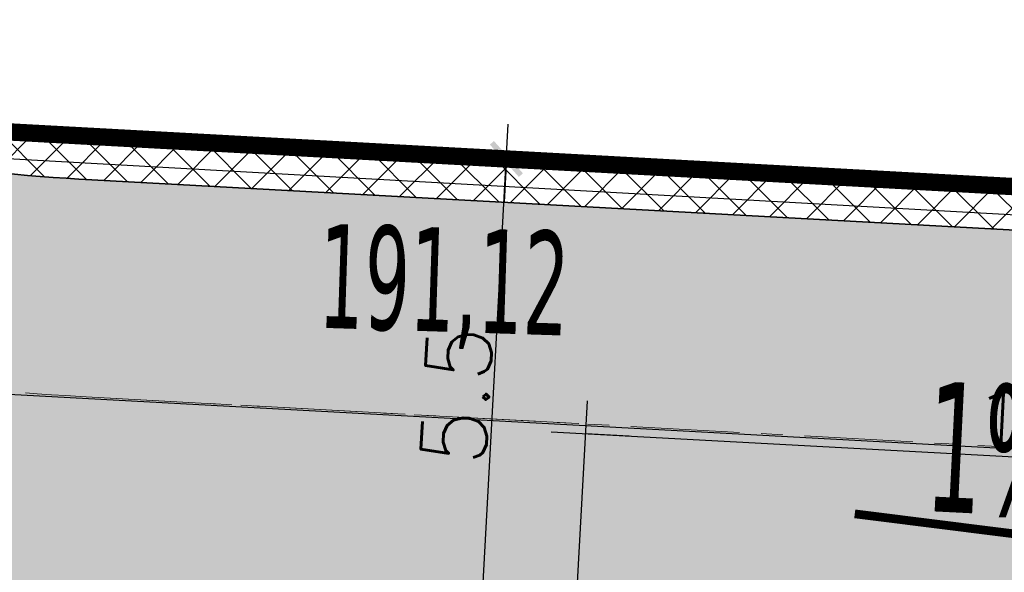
# Model space of a CAD drawing. Header units: metres. Extents: x 5509548 to 5517943, y 5680530 to 5684871.
# Tile 70 of 124: x 5516070.84 to 5516082.17, y 5683317.25 to 5683323.62. Entities that reach past the tile are written whole.
import ezdxf
from ezdxf.lldxf.tags import DXFTag

# ---------------------------------------------------------------- set-up
doc = ezdxf.new("R2010")
doc.units = ezdxf.units.M
doc.linetypes.add('CENTER', pattern=[2, 1.25, -0.25, 0.25, -0.25])
doc.linetypes.add('L_0_02', pattern=[0])
doc.layers.get('0').update_dxf_attribs({"linetype": 'CONTINUOUS', "lineweight": 18})
doc.layers.get('Defpoints').update_dxf_attribs({"linetype": 'CONTINUOUS'})
for name, color, linetype in [('!rzedne_projektowane_NOWE', 202, 'CONTINUOUS'), ('--EL_LEGENDA', 240, 'CONTINUOUS'), ('A-Granica', 94, 'CENTER'), ('A-Nawierzchnie', 41, 'CONTINUOUS'), ('A-Rzędne', 210, 'CONTINUOUS')]:
    doc.layers.add(name, color=color, linetype=linetype)
for name, color, linetype, lineweight in [('A-Drogi', 170, 'CONTINUOUS', 35), ('D-WYMIARY', 7, 'CONTINUOUS', 15), ('EGB_DzialkaEwidencyjna', 7, 'L_0_02', 18)]:
    doc.layers.add(name, color=color, linetype=linetype, lineweight=lineweight)
doc.styles.get("Standard").update_dxf_attribs({"font": 'simplex.shx'})
doc.styles.add('verdena2', font='verdana.ttf', dxfattribs={"width": 0.5, "height": 0.75})
tags = doc.linetypes.add('--LINIA_nN', pattern='A,0.5,-0.2,["nN",Standard,S=0.1,R=0,X=-0.1,Y=-0.05],-0.25', length=0.95).pattern_tags.tags
tags[6] = DXFTag(74, 10)
doc.dimstyles.get("Standard").update_dxf_attribs({"dimtxt": 0.18, "dimasz": 0.18, "dimexe": 0.18, "dimexo": 0.0625, "dimgap": 0.09, "dimtad": 0, "dimtih": 1, "dimtoh": 1, "dimdec": 4, "dimzin": 0, "dimdsep": 46, "dimtxsty": 'Standard', "dimcen": 0.09, "dimadec": 0, "dimazin": 0, "dimtfac": 1, "dimtdec": 4, "dimtofl": 0, "dimtmove": 0, "dimatfit": 3, "dimfxl": 1, "dimtolj": 1, "dimtzin": 0, "dimarcsym": 0})

# ---------------------------------------------------------------- blocks, each defined once
blk = doc.blocks.new('_ARCHTICK')
at = {"color": 0, "linetype": 'ByBlock', "lineweight": -2}
blk.add_line((0, 0), (-1, 0), dxfattribs=at)
blk.add_solid([(0.397747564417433, 0.3093592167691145), (0.3093592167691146, 0.397747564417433), (-0.3093592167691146, -0.397747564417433), (-0.397747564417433, -0.3093592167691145)], dxfattribs=at)
blk = doc.blocks.new('*D31')
at = {"layer": 'D-WYMIARY', "color": 14, "lineweight": -2}
for p, q in [((5516076.120056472, 5683316.124641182), (5516076.46287247, 5683322.415307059)), ((5516077.161706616, 5683321.976629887), (5516076.061669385, 5683322.036577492)), ((5516076.862422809, 5683316.484778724), (5516075.762385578, 5683316.544726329))]:
    blk.add_line(p, q, dxfattribs=at)
at = {"layer": 'Defpoints', "color": 0}
for p in [(5516076.441106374, 5683322.015899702), (5516077.523669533, 5683321.956904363), (5516077.224385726, 5683316.4650532)]:
    blk.add_point(p, dxfattribs=at)
at = {"layer": 'D-WYMIARY', "color": 14, "lineweight": -2, "xscale": 0.5, "yscale": 0.5, "zscale": 0.5}
for p, rotation in [((5516076.441106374, 5683322.015899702), 86.8806958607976), ((5516076.141822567, 5683316.524048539), 266.8806958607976)]:
    blk.add_blockref('_ARCHTICK', p, dxfattribs=dict(at, rotation=rotation))
at = {"layer": 'D-WYMIARY', "color": 50, "linetype": 'ByBlock', "insert": (5516075.867094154, 5683319.293100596), "char_height": 0.75, "attachment_point": 5, "rotation": 86.8806958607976}
blk.add_mtext('\\A1;5.5', dxfattribs=at)
blk = doc.blocks.new('*D441')
at = {"layer": 'D-WYMIARY', "color": 14, "lineweight": -2}
for p, q in [((5516077.244111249, 5683316.827016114), (5516077.375087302, 5683319.23042379)), ((5516076.955002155, 5683318.872752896), (5516088.837371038, 5683318.225211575)), ((5516088.327665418, 5683316.223006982), (5516088.458641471, 5683318.626414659))]:
    blk.add_line(p, q, dxfattribs=at)
at = {"layer": 'Defpoints', "color": 0}
for p in [(5516088.437963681, 5683318.246977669), (5516077.224385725, 5683316.465053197), (5516088.307939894, 5683315.861044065)]:
    blk.add_point(p, dxfattribs=at)
at = {"layer": 'D-WYMIARY', "color": 14, "lineweight": -2, "xscale": 0.5, "yscale": 0.5, "zscale": 0.5}
for p, rotation in [((5516077.354409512, 5683318.850986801), 176.8806958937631), ((5516088.437963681, 5683318.246977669), 356.8806958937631)]:
    blk.add_blockref('_ARCHTICK', p, dxfattribs=dict(at, rotation=rotation))
at = {"layer": 'D-WYMIARY', "color": 50, "linetype": 'ByBlock', "insert": (5516082.919313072, 5683318.973352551), "char_height": 0.75, "attachment_point": 5, "rotation": 356.88069589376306}
blk.add_mtext('\\A1;11.1', dxfattribs=at)
blk = doc.blocks.new('*D450')
at = {"layer": 'D-WYMIARY', "color": 14, "lineweight": -2}
for p, q in [((5516058.586720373, 5683318.539222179), (5516109.045570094, 5683427.392488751)), ((5516122.905073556, 5683420.527040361), (5516108.532585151, 5683427.189396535)), ((5516072.782673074, 5683312.399584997), (5516058.410184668, 5683319.061941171))]:
    blk.add_line(p, q, dxfattribs=at)
at = {"layer": 'Defpoints', "color": 0}
for p in [(5516108.877345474, 5683427.029583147), (5516123.23395676, 5683420.3745868), (5516073.111556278, 5683312.247131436)]:
    blk.add_point(p, dxfattribs=at)
at = {"layer": 'D-WYMIARY', "color": 14, "lineweight": -2, "xscale": 0.5, "yscale": 0.5, "zscale": 0.5}
for p, rotation in [((5516108.877345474, 5683427.029583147), 65.12995453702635), ((5516058.754944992, 5683318.902127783), 245.1299545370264)]:
    blk.add_blockref('_ARCHTICK', p, dxfattribs=dict(at, rotation=rotation))
at = {"layer": 'D-WYMIARY', "color": 50, "linetype": 'ByBlock', "insert": (5516083.43055803, 5683373.144594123), "char_height": 0.75, "attachment_point": 5, "rotation": 65.12995453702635}
blk.add_mtext('\\A1;119.2', dxfattribs=at)

msp = doc.modelspace()

# ---------------------------------------------------------------- hatches: boundary and pattern name
at = {"layer": '!rzedne_projektowane_NOWE'}
msp.add_hatch(color=256, dxfattribs=at).paths.add_polyline_path([(5516077.700045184, 5683321.14776301, 1.000000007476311), (5516077.208821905, 5683321.14372194, 1.000000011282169)])
at = {"layer": 'A-Nawierzchnie', "linetype": 'ByBlock', "true_color": 0xb7e0ab, "transparency": 33554687}
h = msp.add_hatch(dxfattribs=at)
h.set_pattern_fill('ANSI37', color=9, scale=0.1, style=0)
h.set_pattern_definition([(45, (615.2743167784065, 129.3192508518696), (-0.2245064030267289, 0.2245064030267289), []), (135, (615.2743167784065, 129.3192508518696), (-0.2245064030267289, -0.2245064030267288), [])])
h.paths.add_polyline_path([(5516099.6639383, 5683319.509563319), (5516093.18050492, 5683320.492467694, 0.02400827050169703), (5516090.889116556, 5683320.728043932), (5516071.666547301, 5683321.775596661, -0.02484724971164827), (5516069.295594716, 5683322.023371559), (5516062.302756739, 5683323.108692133, -0.3638266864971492), (5516061.032989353, 5683324.559218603), (5516063.231110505, 5683324.230619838), (5516064.490548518, 5683332.646905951), (5516062.29494606, 5683332.975128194), (5516065.4430103, 5683353.379441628, 0.414213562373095), (5516062.9339508, 5683356.800643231), (5516050.08979864, 5683358.776220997, 0.4141947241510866), (5516046.668626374, 5683356.267352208), (5516042.257273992, 5683327.598946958, 0.4142317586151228), (5516044.766305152, 5683324.177561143), (5516053.343595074, 5683322.858275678, -0.02007901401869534), (5516053.579985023, 5683322.812134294), (5516052.668604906, 5683316.935679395), (5516054.150876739, 5683316.705803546), (5516053.920999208, 5683315.223525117), (5516046.954293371, 5683316.304038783), (5516046.53358273, 5683313.591470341), (5516044.962368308, 5683313.835160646), (5516043.961552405, 5683307.382313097), (5516045.532766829, 5683307.138622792), (5516044.092847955, 5683297.854620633), (5516044.241075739, 5683297.831630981), (5516044.011179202, 5683296.349353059), (5516069.871986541, 5683292.33842502), (5516070.101883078, 5683293.820702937), (5516070.250110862, 5683293.797713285), (5516071.690029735, 5683303.081715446), (5516073.26124416, 5683302.838025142), (5516074.262060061, 5683309.290872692), (5516072.690845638, 5683309.534562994), (5516073.111556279, 5683312.247131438), (5516066.144886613, 5683313.327639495), (5516066.374772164, 5683314.809910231), (5516068.140582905, 5683314.536067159), (5516068.712784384, 5683314.452779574), (5516069.444190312, 5683314.361830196), (5516070.42180041, 5683314.267207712), (5516071.256411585, 5683314.210627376), (5516075.58645081, 5683313.974792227), (5516074.85022779, 5683300.465115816), (5516082.256583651, 5683299.380121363), (5516080.796957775, 5683289.416467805), (5516090.875183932, 5683287.94005766), (5516092.610210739, 5683299.78364581), (5516076.426464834, 5683302.154484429), (5516076.852947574, 5683309.980433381), (5516087.948828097, 5683309.370979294), (5516088.305421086, 5683315.861425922), (5516090.617040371, 5683315.735451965, -0.02400827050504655), (5516092.431056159, 5683315.548954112), (5516098.599416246, 5683314.613815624), (5516098.31852322, 5683313.306826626), (5516091.99430035, 5683314.28274265), (5516090.39067605, 5683303.90295513), (5516099.094000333, 5683302.561238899), (5516096.496908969, 5683285.74680292), (5516069.794551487, 5683289.86845434), (5516048.342630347, 5683290.09877717), (5516034.965910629, 5683291.963955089), (5516037.042734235, 5683305.715577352), (5516039.999341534, 5683324.308768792), (5516043.122031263, 5683343.075807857), (5516045.796543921, 5683360.442185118), (5516068.332659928, 5683356.975872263), (5516067.979837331, 5683322.47700484), (5516099.929928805, 5683320.735853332)])
at = {"layer": 'A-Nawierzchnie', "linetype": 'ByBlock', "true_color": 0xcbd1d0, "transparency": 33554687}
h = msp.add_hatch(color=254, dxfattribs=at)
h.paths.add_polyline_path([(5516068.531271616, 5683317.08214428), (5516059.777261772, 5683318.440806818, -0.2278659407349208), (5516055.492519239, 5683321.385115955, 0.2282237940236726), (5516053.346113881, 5683322.857893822), (5516044.768823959, 5683324.177179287, -0.4142317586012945), (5516042.259792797, 5683327.598565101), (5516046.67114518, 5683356.266970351, -0.4141947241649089), (5516050.092317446, 5683358.775839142), (5516062.936469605, 5683356.800261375, -0.4142135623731), (5516065.445529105, 5683353.379059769), (5516061.052606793, 5683324.81862364, 0.4138459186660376), (5516062.305275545, 5683323.108310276), (5516069.29811352, 5683322.022989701, 0.02484724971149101), (5516071.669066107, 5683321.775214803), (5516090.891635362, 5683320.727662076, -0.02400827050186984), (5516093.18302372, 5683320.492085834), (5516099.663938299, 5683319.509563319), (5516098.60193505, 5683314.613433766), (5516092.433574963, 5683315.548572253, 0.02400827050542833), (5516090.619559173, 5683315.735070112), (5516071.396589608, 5683316.78264465, -0.02481899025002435), (5516068.534925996, 5683317.081537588)])
h.paths.add_polyline_path([(5516047.432022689, 5683328.326347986), (5516056.322993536, 5683326.958814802, 0.4142135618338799), (5516056.893193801, 5683327.376991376), (5516060.693785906, 5683352.086412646, 0.414213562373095), (5516060.275609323, 5683352.656612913), (5516051.384638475, 5683354.0241461, 0.414213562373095), (5516050.814438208, 5683353.605969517), (5516047.013846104, 5683328.896548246, 0.414213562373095)], flags=16)

# ---------------------------------------------------------------- linework, layer by layer
at = {"layer": '!rzedne_projektowane_NOWE', "const_width": 0.1}
msp.add_lwpolyline([(5516080.452112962, 5683317.926617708), (5516084.733064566, 5683317.388069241), (5516083.176598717, 5683318.249163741)], dxfattribs=at)
at = {"layer": '--EL_LEGENDA', "linetype": '--LINIA_nN', "ltscale": 5, "elevation": 10.29999999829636}
msp.add_lwpolyline([(5516069.801206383, 5683322.071865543), (5516098.732930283, 5683320.455873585)], dxfattribs=at)
at = {"layer": 'A-Drogi', "linetype": 'ByBlock'}
msp.add_line((5516071.669066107, 5683321.775214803), (5516090.891635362, 5683320.727662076), dxfattribs=at)
at = {"layer": 'A-Drogi', "color": 141, "linetype": 'CENTER', "lineweight": 15}
for p, q in [((5516071.532627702, 5683319.278940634), (5516077.360423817, 5683318.96134918)), ((5516071.884645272, 5683319.259757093), (5516090.75559727, 5683318.231366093))]:
    msp.add_line(p, q, dxfattribs=at)
at = {"layer": 'A-Drogi', "linetype": 'ByBlock'}
msp.add_arc((5516072.9750318, 5683345.739656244), 24.00000000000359, 261.1872972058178, 266.8806958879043, dxfattribs=at)
at = {"layer": 'A-Drogi', "color": 141, "linetype": 'CENTER', "lineweight": 15}
msp.add_arc((5516072.974631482, 5683345.739678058), 26.50000000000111, 261.1937698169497, 266.8806959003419, dxfattribs=at)
at = {"layer": 'A-Granica', "lineweight": 13, "ltscale": 2}
msp.add_lwpolyline([(5516043.122031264, 5683343.075807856, 0.2, 0.2, 0), (5516045.796543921, 5683360.442185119, 0.2, 0.2, 0), (5516068.332659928, 5683356.975872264, 0.2, 0.2, 0), (5516067.97983733, 5683322.477004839, 0.2, 0.2, 0), (5516099.929928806, 5683320.735853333, 0.2, 0.2, 0), (5516098.318523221, 5683313.306826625, 0.2, 0.2, 0), (5516091.99430035, 5683314.282742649, 0.2, 0.2, 0), (5516090.39067605, 5683303.902955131, 0.2, 0.2, 0), (5516099.094000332, 5683302.5612389, 0.2, 0.2, 0), (5516096.496908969, 5683285.74680292, 0.2, 0.2, 0), (5516069.794551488, 5683289.86845434, 0.2, 0.2, 0), (5516048.342630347, 5683290.098777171, 0.2, 0.2, 0), (5516034.965910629, 5683291.96395509, 0.2, 0.2, 0), (5516037.042734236, 5683305.715577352, 0.2, 0.2, 0), (5516039.999341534, 5683324.308768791, 0.2, 0.2, 0)], format="xyseb", close=True, dxfattribs=at)
at = {"layer": 'A-Rzędne', "color": 1, "linetype": 'ByBlock'}
msp.add_lwpolyline([(5516061.389782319, 5683320.707903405), (5516069.439656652, 5683319.376237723), (5516089.561589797, 5683318.280855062), (5516103.647173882, 5683316.37712913)], dxfattribs=at)
at = {"layer": 'EGB_DzialkaEwidencyjna', "linetype": 'CONTINUOUS', "lineweight": 18}
for p, q in [((5516099.92950166, 5683320.73587661), (5516067.97983733, 5683322.47700484)), ((5516067.97983733, 5683322.47700484), (5516099.92950166, 5683320.73587661))]:
    msp.add_line(p, q, dxfattribs=at)

# ---------------------------------------------------------------- texts
at = {"layer": '!rzedne_projektowane_NOWE', "style": 'verdena2', "width": 0.5}
msp.add_text('1%', height=1.5, rotation=357.1456088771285, dxfattribs=at).set_placement((5516081.244258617, 5683317.960563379))
at = {"layer": '!rzedne_projektowane_NOWE', "insert": (5516074.304331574, 5683321.271417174, -10.29999999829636), "char_height": 1.2, "width": 25.41749475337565, "attachment_point": 1, "rotation": 358.16431947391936, "style": 'verdena2'}
msp.add_mtext('191,12', dxfattribs=at)

# ---------------------------------------------------------------- dimensions: what is measured, and where the dimension line sits
at = {"layer": 'D-WYMIARY'}
for p1, p2, distance, picture, middle in [((5516073.111556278, 5683312.247131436), (5516123.23395676, 5683420.3745868), 15.824072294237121, '*D450', (5516083.43055803, 5683373.144594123)), ((5516077.224385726, 5683316.4650532), (5516077.523669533, 5683321.956904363), 1.0841694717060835, '*D31', (5516075.867094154, 5683319.293100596)), ((5516077.224385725, 5683316.465053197), (5516088.307939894, 5683315.861044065), 2.3894738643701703, '*D441', (5516082.919313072, 5683318.973352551))]:
    dim = msp.add_aligned_dim(p1=p1, p2=p2, distance=distance, dimstyle='Standard', override={"dimtxt": 0.75, "dimasz": 0.5, "dimexe": 0.3800000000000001, "dimexo": 0.3625, "dimgap": 0.05, "dimtad": 2, "dimtih": 0, "dimdec": 1, "dimblk": 'ARCHTICK', "dimblk1": 'ARCHTICK', "dimblk2": 'ARCHTICK', "dimdle": 0.4, "dimclrd": 14, "dimclre": 14, "dimclrt": 50, "dimtvp": 0.3}, dxfattribs=at)
    dim.commit()
    dim.dimension.update_dxf_attribs({"geometry": picture, "text_midpoint": middle})

doc.saveas('drawing.dxf')
